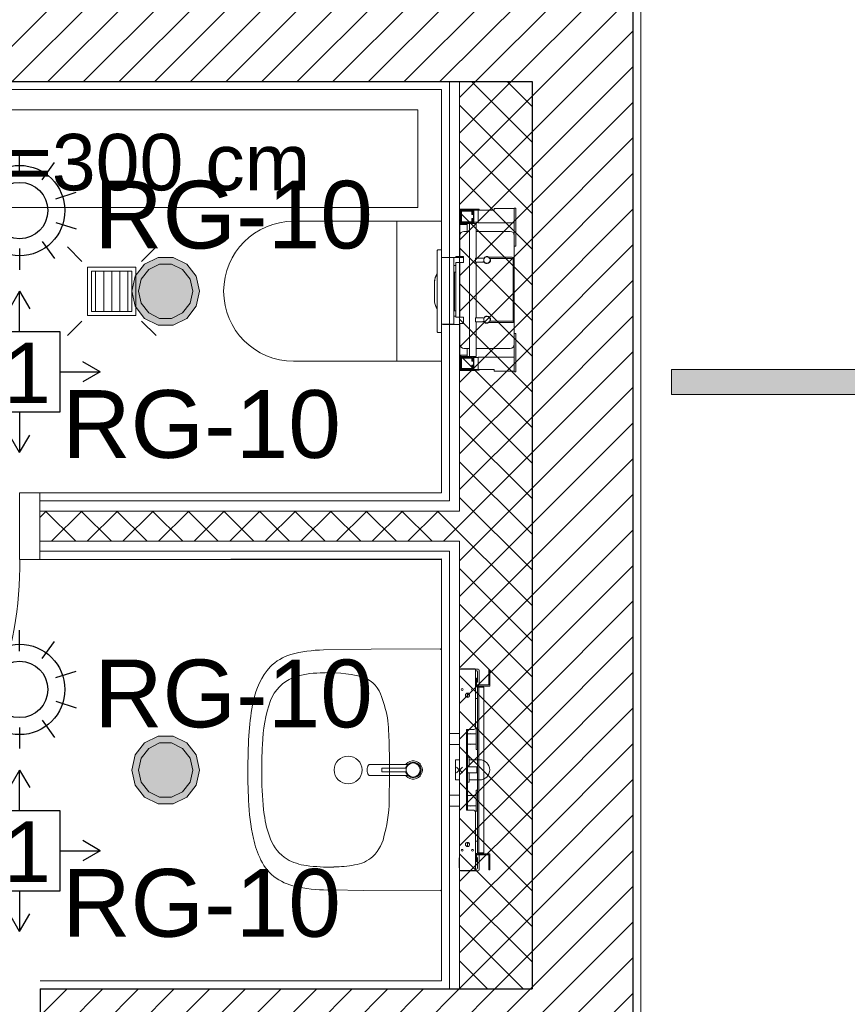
# Model space of a CAD drawing. Header units: metres. Extents: x -29 to 15534, y -4326 to 1447.
# Tile 36 of 48: x 12434 to 12640, y -1369 to -1124. Entities that reach past the tile are written whole.
import ezdxf

# ---------------------------------------------------------------- set-up
doc = ezdxf.new("R2010")
doc.units = ezdxf.units.M
doc.header["$MEASUREMENT"] = 0
doc.layers.get('0').update_dxf_attribs({"color": 8})
for name, color, linetype, lineweight in [('#elektryczne', 7, 'Continuous', 20), ('A_DRZWI', 8, 'Continuous', 5), ('A_HACZE', 8, 'Continuous', 5), ('A_OZNACZENIA OKIEN', 8, 'Continuous', 13), ('A_PROJEKTOWANE ŚCIANY MUROWANE NOŚNE', 8, 'Continuous', 30), ('A_SCIANY DZIALOWE GK', 8, 'Continuous', 5), ('A_TYNK', 8, 'Continuous', 5), ('A_WYMIARY WEWNETRZNE', 8, 'Continuous', 18), ('A_WYPOSAZENIE', 8, 'Continuous', 5), ('A_WYPOSAŻENIE SANITARNE', 8, 'Continuous', 5), ('EB_obwody', 8, 'Continuous', 13), ('EB_oprawy awaryjne', 40, 'Continuous', 30), ('EB_oświetlenie sprzęt', 1, 'Continuous', 30), ('GEB-BEZUG', 8, 'Continuous', 25)]:
    doc.layers.add(name, color=color, linetype=linetype, lineweight=lineweight)
for name, color, linetype in [('rexp_Lum_Custom_Labels', 7, 'Continuous'), ('rexp_Lum_Labels', 7, 'Continuous'), ('rexp_Oprawy', 7, 'Continuous')]:
    doc.layers.add(name, color=color, linetype=linetype)
doc.styles.add('ARIAL', font='arial.ttf')
doc.styles.get("Standard").update_dxf_attribs({"font": 'txt.shx'})

# ---------------------------------------------------------------- blocks, each defined once
blk = doc.blocks.new('kratka ściekowa')
at = {"layer": 'A_WYPOSAŻENIE SANITARNE'}
for p, q in [((-5, 4), (5, 4)), ((-5, 2), (5, 2)), ((-5, 0), (5, 0)), ((-5, -2), (5, -2)), ((-5, -4), (5, -4))]:
    blk.add_line(p, q, dxfattribs=at)
at = {"layer": 'A_WYPOSAŻENIE SANITARNE', "lineweight": 5}
for points in [[(-11, 11), (-7.41, 7.41)], [(11, 11), (7.41, 7.41)], [(-6, 6), (-6, -6), (6, -6), (6, 6), (-6, 6)], [(-11, -11), (-7.41, -7.41)], [(11, -11), (7.41, -7.41)]]:
    blk.add_lwpolyline(points, dxfattribs=at)
blk.add_lwpolyline([(-5, 5), (-5, -5), (5, -5), (5, 5)], close=True, dxfattribs=at)
blk = doc.blocks.new('stelarz pod wc')
at = {"layer": 'A_WYPOSAŻENIE SANITARNE', "lineweight": 9}
for p, q in [((-13.55, 20.02), (-13.55, 10.52)), ((-8.75, 20.02), (-13.55, 20.02)), ((-13.5, 20), (-13.5, 16.5)), ((-10, 20), (-13.5, 20)), ((-13.35, 19.85), (-13.35, 16.65)), ((-10.15, 19.85), (-13.35, 19.85)), ((-13.3, 19.7), (-13.3, 16.7)), ((-10.3, 19.7), (-13.3, 19.7)), ((-10.3, 18.7), (-10.3, 19.7)), ((-10.15, 16.65), (-10.15, 19.85)), ((-10, 16.5), (-10, 20)), ((-9, 19.75), (-10, 19.75)), ((-9, 19.75), (-9, 16.65)), ((-9, 19.75), (-5, 19.75)), ((-8.75, 19.75), (-8.75, 20.02)), ((-5, 20.15), (0, 20.15)), ((-5, 19.75), (-5, 20.15)), ((0.4, 20.3), (0, 20.3)), ((0, 20.3), (0, 10.8)), ((0.4, 20.3), (0.4, 10.8)), ((-13.1, 19.5), (-10.5, 19.5)), ((-13.1, 16.9), (-13.1, 19.5)), ((-10.5, 19.5), (-10.5, 18.7)), ((-10.5, 18.7), (-10.3, 18.7)), ((-10.5, 17.7), (-10.5, 16.9)), ((-10.3, 17.7), (-10.5, 17.7)), ((-10.3, 16.7), (-10.3, 17.7)), ((-13.5, 16.5), (-10, 16.5)), ((-13.5, 16.2), (-13.5, 16.5)), ((-13.5, 13.5), (-13.5, 16.2)), ((-11.7, 16.2), (-13.5, 16.2)), ((-13.35, 16.65), (-10.15, 16.65)), ((-13.3, 16.7), (-10.3, 16.7)), ((-10.5, 16.9), (-13.1, 16.9)), ((-11.7, 14.5), (-11.7, 16.5)), ((-11.1, -16.5), (-11.1, 16.5)), ((-9, 16.75), (-10, 16.75)), ((-9.5, 16.5), (-10, 16.5)), ((-9.5, 7.9), (-9.5, 16.5)), ((-9, 16.65), (0, 16.65)), ((0, 16.65), (0, 15.5)), ((0, 13.5), (0, 15.5)), ((-13.5, 8.3), (-13.5, 13.5)), ((-12.5, 14.5), (-11.1, 14.5)), ((-9.5, 14.5), (-1, 14.5)), ((0, 13.5), (0, 7.6)), ((-18.1, 9.94), (-18.9, 9.94)), ((-18.1, 9.91), (-18.1, 9.94)), ((-18.1, 9.91), (-18.1, 9.11)), ((-13.55, 10.52), (-13.5, 10.52)), ((0.4, 10.8), (0, 10.8)), ((-19.1, 9.71), (-19.1, 9.74)), ((-19.1, 9.11), (-19.1, 9.71)), ((-19.1, -9.79), (-19.1, 9.11)), ((-18.1, -9.79), (-18.1, 9.11)), ((-17.67, 7.99), (-18.1, 7.99)), ((-17.63, 8.02), (-17.68, 7.97)), ((-12.6, 8.02), (-17.63, 8.02)), ((-17.63, 8.02), (-17.63, 7.97)), ((-15, 7.96), (-15, 7.97)), ((-15, 7.96), (-15, 7.66)), ((-15, -8.35), (-15, 7.66)), ((-14.5, 8.3), (-13.5, 8.3)), ((-14.5, 8.02), (-14.5, 8.3)), ((-12.6, 8.3), (-13.5, 8.3)), ((-13.5, 8.3), (-13.5, 8.02)), ((-12.6, 6.8), (-12.6, 8.3)), ((-9.6, 7.9), (-9.6, 6.9)), ((-7.81, 7.9), (-9.6, 7.9)), ((-6.2, 8.1), (-6.2, 8.07)), ((-0.5, 8.1), (-6.2, 8.1)), ((-6.2, 7.93), (-6.2, 7.8)), ((-6.2, 7.8), (-6.11, 7.8)), ((-5.99, 7.8), (-0.3, 7.8)), ((-0.3, 7.8), (-0.3, -7.8)), ((0, -7.6), (0, 7.6)), ((-15, 6.02), (-14.5, 6.02)), ((-14.5, -6.8), (-14.5, 6.8)), ((-14.5, 6.8), (-13.5, 6.8)), ((-13.5, 6.8), (-12.6, 6.8)), ((-13.5, -6.8), (-13.5, 6.8)), ((-9.6, 6.9), (-7.81, 6.9)), ((-9.5, -6.9), (-9.5, 6.9)), ((-14.8, 4.43), (-15, 4.43)), ((-14.5, 4.43), (-14.8, 4.43)), ((-14.8, 4.43), (-14.8, -5.17)), ((-14.8, 4.43), (-14.8, -5.17)), ((-19.8, 1.8), (-19.8, 1.87)), ((-19.8, 1.77), (-19.8, 1.8)), ((-19.8, -2.52), (-19.8, 1.77)), ((-19.8, -2.55), (-19.8, -2.52)), ((-19.8, -2.61), (-19.8, -2.55)), ((-15, -5.17), (-14.8, -5.17)), ((-14.5, -6.55), (-15, -6.55)), ((-14.8, -5.17), (-14.5, -5.17)), ((-14.5, -6.8), (-13.5, -6.8)), ((-13.5, -6.8), (-12.6, -6.8)), ((-12.6, -8.3), (-12.6, -6.8)), ((-9.6, -7.9), (-9.6, -6.9)), ((-9.6, -6.9), (-7.81, -6.9)), ((-15, -8.49), (-18.1, -8.49)), ((-15, -8.53), (-18.1, -8.53)), ((-17.75, -8.53), (-17.73, -8.55)), ((-17.73, -8.53), (-17.73, -8.55)), ((-17.73, -8.55), (-13.5, -8.55)), ((-15, -8.35), (-15, -8.49)), ((-15, -8.49), (-15, -8.53)), ((-13.5, -13.5), (-13.5, -8.3)), ((-12.6, -8.3), (-13.5, -8.3)), ((-7.81, -7.9), (-9.6, -7.9)), ((-9.5, -16.5), (-9.5, -7.9)), ((-6.11, -7.8), (-6.2, -7.8)), ((-6.2, -7.8), (-6.2, -7.93)), ((-6.2, -8.07), (-6.2, -8.1)), ((-6.2, -8.1), (-0.5, -8.1)), ((-0.3, -7.8), (-5.99, -7.8)), ((0, -7.6), (0, -13.5)), ((-19.1, -10.39), (-19.1, -9.79)), ((-18.1, -10.59), (-18.9, -10.59)), ((-18.1, -9.79), (-18.1, -10.59)), ((0.4, -10.8), (0, -10.8)), ((0, -10.8), (0, -20.3)), ((0.4, -10.8), (0.4, -20.3)), ((-13.5, -16.2), (-13.5, -13.5)), ((-11.1, -14.5), (-12.5, -14.5)), ((-11.7, -16.5), (-11.7, -14.5)), ((-1, -14.5), (-9.5, -14.5)), ((0, -15.5), (0, -13.5)), ((-13.5, -16.2), (-11.7, -16.2)), ((-13.5, -16.5), (-13.5, -16.2)), ((-13.5, -16.5), (-13.5, -20)), ((-10, -16.5), (-13.5, -16.5)), ((-13.35, -16.65), (-13.35, -19.85)), ((-10.15, -16.65), (-13.35, -16.65)), ((-13.3, -16.7), (-13.3, -19.7)), ((-10.3, -16.7), (-13.3, -16.7)), ((-13.1, -19.5), (-13.1, -16.9)), ((-13.1, -16.9), (-10.5, -16.9)), ((-10.5, -16.9), (-10.5, -17.7)), ((-10.3, -17.7), (-10.3, -16.7)), ((-10.15, -19.85), (-10.15, -16.65)), ((-9.5, -16.5), (-10, -16.5)), ((-10, -20), (-10, -16.5)), ((-9, -16.75), (-10, -16.75)), ((-9, -16.65), (0, -16.65)), ((-9, -19.75), (-9, -16.65)), ((0, -15.5), (0, -16.65)), ((-10.5, -19.5), (-13.1, -19.5)), ((-10.5, -17.7), (-10.3, -17.7)), ((-10.5, -18.7), (-10.5, -19.5)), ((-10.3, -18.7), (-10.5, -18.7)), ((-10.3, -19.7), (-10.3, -18.7)), ((-13.5, -20), (-10, -20)), ((-13.35, -19.85), (-10.15, -19.85)), ((-13.3, -19.7), (-10.3, -19.7)), ((-9, -19.75), (-10, -19.75)), ((-9.7, -19.75), (-10, -19.75)), ((-10, -20), (-9.95, -20)), ((-9.95, -20), (-9.7, -19.75)), ((-9.85, -19.9), (-8.7, -19.9)), ((-9, -19.75), (-5, -19.75)), ((-8.7, -19.9), (-8.7, -19.75)), ((-5, -19.75), (-5, -20.15)), ((-5, -20.15), (0, -20.15)), ((0.4, -20.3), (0, -20.3))]:
    blk.add_line(p, q, dxfattribs=at)
at = {"layer": 'A_WYPOSAŻENIE SANITARNE', "lineweight": 9, "flags": 128}
blk.add_lwpolyline([(-19.8, -2.55), (-19.8, -2.57), (-19.8, -2.59)], dxfattribs=at)
at = {"layer": 'A_WYPOSAŻENIE SANITARNE', "lineweight": 9}
for centre, radius, start, end in [((-12.5, 13.5), 1, 90, 180), ((-1, 13.5), 1, 0, 90), ((-18.9, 9.74), 0.2, 89.9998, 179.9999), ((-7.81, 7.6), 0.3, 45.0482, 90), ((-6.8, 7.4), 0.9, 48.1897, 152.734), ((-6.8, 7.4), 0.8, 41.4096, 30), ((-6.8, 7.4), 0.9, 207.266, 26.3878), ((-0.5, 7.6), 0.5, 0, 90), ((-7.81, 7.2), 0.3, 270, 314.9518), ((-15.8, 1.87), 4, 145.5885, 180), ((-16.39, 1.83), 3.41, 142.6467, 180.5225), ((-16.41, 1.8), 3.39, 142.5127, 180.557), ((-16.39, -2.55), 3.41, 179.4571, 217.3947), ((-15.8, -2.61), 4, 180, 180.6505), ((-15.8, -2.61), 4, 183.5283, 214.4115), ((-16.76, -2.8), 2.99, 191.7106, 218.4469), ((-7.81, -7.2), 0.3, 45.0482, 90), ((-6.8, -7.4), 0.9, 333.6122, 152.734), ((-6.8, -7.4), 0.8, 330, 318.5904), ((-7.81, -7.6), 0.3, 270, 314.9518), ((-6.8, -7.4), 0.9, 207.266, 311.8103), ((-0.5, -7.6), 0.5, 270, 0), ((-18.9, -10.39), 0.2, 179.9998, 270.0006), ((-12.5, -13.5), 1, 180, 270), ((-1, -13.5), 1, 270, 0)]:
    blk.add_arc(centre, radius, start, end, dxfattribs=at)
blk = doc.blocks.new('Einfügepunkt')
at = {"layer": 'GEB-BEZUG'}
for p, q in [((-7.1, -7.1), (7.1, 7.1)), ((-7.1, 7.1), (7.1, -7.1))]:
    blk.add_line(p, q, dxfattribs=at)
blk = doc.blocks.new('A$C2D8211EF')
at = {"layer": 'A_WYPOSAŻENIE SANITARNE', "ltscale": 25}
for p, q in [((0, 24.95), (3.95, 24.95)), ((0, -24.95), (0, 24.95)), ((0.35, 25.05), (0.82, 25.05)), ((0.82, 25.05), (2.38, 25.05)), ((0.82, 24.95), (0.82, 25.05)), ((2.38, 25.05), (2.38, 24.95)), ((2.38, 25.05), (3.65, 25.05)), ((3.83, 25), (4.6, 25)), ((3.95, 24.95), (3.95, 10.4)), ((4, 24.7), (4, 21.4)), ((4, 24.6), (4.2, 24.6)), ((4.85, 24.75), (4.85, 21.05)), ((7.25, 24.3), (7.25, 24.8)), ((7.25, 24.8), (7.5, 24.8)), ((7.5, 24.8), (7.5, 24.3)), ((-0.1, 21.8), (-0.1, 24.3)), ((-0.1, 24.3), (0, 24.3)), ((4.2, 22.77), (4, 22.77)), ((4.2, 21.17), (4.2, 22.77)), ((4.45, 24.35), (4.45, 21.85)), ((7.5, 24.3), (7.25, 24.3)), ((7.25, 24.3), (7.25, 21.05)), ((7.5, 20.8), (7.5, 24.3)), ((-0.1, 21.8), (0, 21.8)), ((3.96, 21.05), (3.95, 21.05)), ((4.25, 20.75), (3.95, 20.75)), ((4, 21.4), (4, 21.17)), ((4.25, 20.95), (4.13, 20.95)), ((7.25, 21.05), (4.18, 21.05)), ((4.7, 20.95), (4.25, 20.95)), ((4.25, 20.95), (4.25, 20.75)), ((4.25, 20.75), (4.5, 20.75)), ((4.5, 20.75), (4.5, 20.62)), ((4.5, 20.62), (4.5, 8.86)), ((4.8, 20.55), (4.53, 20.55)), ((4.7, 20.75), (4.7, 20.95)), ((4.7, 20.8), (7.5, 20.8)), ((4.7, 20.62), (4.7, 20.75)), ((4.8, 20.55), (4.8, 20.55)), ((4.8, 20.55), (6, 20.55)), ((4.8, -20.55), (4.8, 20.55)), ((4.85, 20.8), (4.85, 20.55)), ((6, -20.55), (6, 20.55)), ((2, 17.97), (2, 19.02)), ((2.39, 18.15), (2, 18.15)), ((4.5, 17.7), (3.95, 17.7)), ((3.55, 10), (1.75, 10)), ((1.75, 10), (1.75, -10)), ((2, -10), (2, 10)), ((4.15, 10.25), (4.15, 5.05)), ((4.5, 10.25), (4.15, 10.25)), ((-2.5, 9), (-2.5, 6.3)), ((-2.5, 9), (0, 9)), ((4.15, 8.95), (2, 8.95)), ((4.5, 6.44), (4.5, 8.86)), ((-2.5, 6.3), (0, 6.3)), ((4.15, 6.35), (2, 6.35)), ((4.5, 5.05), (4.15, 5.05)), ((4.5, 6.44), (4.5, -6.44)), ((-1, -2.51), (-1, 2.51)), ((-1, 2.51), (0, 2.51)), ((2.4, 3.04), (2, 3.04)), ((2.4, 0.75), (2.4, 3.04)), ((2.4, 2.51), (3.98, 2.51)), ((3.98, 2.51), (4.5, 2.51)), ((4.49, 2.51), (4.99, 2.51)), ((2, 0.75), (4.1, 0.75)), ((4.1, 0.75), (4.3, 0.75)), ((4.3, 0.75), (4.3, 0.2)), ((4.5, 0.75), (4.3, 0.75)), ((4.5, 0.2), (4.3, 0.2)), ((4.3, 0.2), (4.3, -0.2)), ((4.1, -0.75), (2, -0.75)), ((2.4, -3.15), (2.4, -0.75)), ((4.3, -0.75), (4.1, -0.75)), ((4.3, -0.2), (4.5, -0.2)), ((4.3, -0.2), (4.3, -0.75)), ((4.3, -0.75), (4.5, -0.75)), ((-1, -2.51), (0, -2.51)), ((2.4, -3.15), (2, -3.15)), ((2.4, -2.51), (3.98, -2.51)), ((4.5, -2.51), (3.98, -2.51)), ((4.99, -2.51), (4.49, -2.51)), ((-2.5, -6.3), (-2.5, -9)), ((-2.5, -6.3), (0, -6.3)), ((4.15, -6.35), (2, -6.35)), ((4.15, -5.05), (4.15, -10.25)), ((4.5, -5.05), (4.15, -5.05)), ((4.5, -8.86), (4.5, -6.44)), ((-2.5, -9), (0, -9)), ((4.15, -8.95), (2, -8.95)), ((4.5, -8.86), (4.5, -20.62)), ((1.75, -10), (3.55, -10)), ((3.95, -10.4), (3.95, -24.95)), ((4.5, -10.25), (4.15, -10.25)), ((2, -19.03), (2, -17.98)), ((2.39, -18.15), (2, -18.15)), ((4.5, -17.7), (3.95, -17.7)), ((4.25, -20.75), (3.95, -20.75)), ((3.95, -21.05), (3.96, -21.05)), ((4, -21.17), (4, -21.4)), ((4, -24.7), (4, -21.4)), ((4.25, -20.95), (4.13, -20.95)), ((4.18, -21.05), (7.25, -21.05)), ((4.2, -22.78), (4.2, -21.17)), ((4.25, -20.75), (4.5, -20.75)), ((4.25, -20.95), (4.25, -20.75)), ((4.25, -20.95), (4.7, -20.95)), ((4.45, -24.35), (4.45, -21.85)), ((4.5, -20.62), (4.5, -20.75)), ((4.53, -20.55), (4.8, -20.55)), ((4.7, -20.75), (4.7, -20.62)), ((4.7, -20.95), (4.7, -20.75)), ((7.5, -20.8), (4.7, -20.8)), ((4.8, -20.55), (4.8, -20.55)), ((6, -20.55), (4.8, -20.55)), ((4.85, -20.8), (4.85, -20.55)), ((4.85, -24.75), (4.85, -21.05)), ((7.25, -21.05), (7.25, -24.3)), ((7.5, -24.3), (7.5, -20.8)), ((4, -22.78), (4.2, -22.78)), ((7.25, -24.8), (7.25, -24.3)), ((7.25, -24.3), (7.5, -24.3)), ((7.5, -24.3), (7.5, -24.8)), ((3.95, -24.95), (0, -24.95)), ((0.35, -25.05), (0.82, -25.05)), ((0.82, -24.95), (0.82, -25.05)), ((0.82, -25.05), (2.38, -25.05)), ((2.38, -25.05), (2.38, -24.95)), ((2.38, -25.05), (3.65, -25.05)), ((3.83, -25), (4.6, -25)), ((4, -24.6), (4.2, -24.6)), ((7.5, -24.8), (7.25, -24.8))]:
    blk.add_line(p, q, dxfattribs=at)
for centre, radius in [((0.65, 19.95), 0.235), ((3.25, 19.95), 0.235), ((2, 18.5), 0.525), ((2, -18.5), 0.525), ((0.65, -19.95), 0.235), ((3.25, -19.95), 0.235)]:
    blk.add_circle(centre, radius, dxfattribs=at)
for centre, radius, start, end in [((0.35, 24.7), 0.35, 90, 134.4153), ((3.65, 24.7), 0.35, 45.5847, 90), ((3.65, 24.7), 0.35, 0, 31.0027), ((4.2, 24.35), 0.25, 0, 90), ((4.6, 24.75), 0.25, 0, 90), ((3.65, 21.4), 0.35, 328.9973, 0), ((3.8, 21.17), 0.2, 318.5904, 0), ((3.8, 21.17), 0.4, 292.0243, 0), ((4.2, 21.85), 0.25, 270, 0), ((3.55, 10.4), 0.4, 270, 0), ((2.7, 7.65), 1.35, 74.3575, 105.6425), ((2.7, 7.65), 1.35, 254.3575, 285.6425), ((4.99, 0), 2.51, 270, 90), ((2.7, -7.65), 1.35, 74.3575, 105.6425), ((2.7, -7.65), 1.35, 254.3575, 285.6425), ((3.55, -10.4), 0.4, 0, 90), ((3.8, -21.17), 0.4, 0, 67.9757), ((3.8, -21.17), 0.2, 0, 41.4096), ((3.65, -21.4), 0.35, 0, 31.0027), ((4.2, -21.85), 0.25, 0, 90), ((4.2, -24.35), 0.25, 270, 0), ((0.35, -24.7), 0.35, 225.5847, 270), ((3.65, -24.7), 0.35, 270, 314.4153), ((3.65, -24.7), 0.35, 328.9973, 0), ((4.6, -24.75), 0.25, 270, 0)]:
    blk.add_arc(centre, radius, start, end, dxfattribs=at)
for points, knots in [([(4.5, 20.62), (4.5, 20.61), (4.5, 20.61), (4.5, 20.59), (4.5, 20.57), (4.51, 20.55), (4.52, 20.55), (4.53, 20.55)], [0.8733726, 0.8733726, 0.8733726, 0.8733726, 0.8857825, 0.8857825, 0.9638557, 0.9638557, 1.041929, 1.041929, 1.041929, 1.041929]), ([(4.8, 20.55), (4.8, 20.55), (4.8, 20.55), (4.78, 20.55), (4.76, 20.55), (4.74, 20.56), (4.73, 20.56), (4.72, 20.57), (4.71, 20.57), (4.7, 20.59), (4.7, 20.59), (4.7, 20.61), (4.7, 20.61), (4.7, 20.62)], [0.0488109, 0.0488109, 0.0488109, 0.0488109, 0.0517843, 0.0517843, 0.1035686, 0.1035686, 0.1479401, 0.1479401, 0.1842386, 0.1842386, 0.2205371, 0.2205371, 0.2428288, 0.2428288, 0.2428288, 0.2428288]), ([(4.53, -20.55), (4.52, -20.55), (4.51, -20.55), (4.5, -20.57), (4.5, -20.59), (4.5, -20.61), (4.5, -20.61), (4.5, -20.62)], [0.4279712, 0.4279712, 0.4279712, 0.4279712, 0.5060445, 0.5060445, 0.5841177, 0.5841177, 0.5965276, 0.5965276, 0.5965276, 0.5965276]), ([(4.7, -20.62), (4.7, -20.61), (4.7, -20.61), (4.7, -20.59), (4.7, -20.59), (4.71, -20.57), (4.72, -20.57), (4.73, -20.56), (4.74, -20.56), (4.76, -20.55), (4.78, -20.55), (4.8, -20.55), (4.8, -20.55), (4.8, -20.55)], [1.2872856, 1.2872856, 1.2872856, 1.2872856, 1.3095774, 1.3095774, 1.3458759, 1.3458759, 1.3821744, 1.3821744, 1.4265459, 1.4265459, 1.4783302, 1.4783302, 1.4813035, 1.4813035, 1.4813035, 1.4813035])]:
    blk.add_open_spline(points, degree=3, knots=knots, dxfattribs=at)
at = {"layer": 'A_WYPOSAŻENIE SANITARNE', "ltscale": 25, "extrusion": (0, 0, -1), "xscale": 0.1, "yscale": 0.1, "zscale": -0.1, "rotation": 90}
blk.add_blockref('Einfügepunkt', (0, 0), dxfattribs=at)
blk = doc.blocks.new('A$C7435010B')
at = {"layer": 'A_WYPOSAZENIE'}
blk.add_line((11, -17.35), (11, 17.35), dxfattribs=at)
blk.add_lwpolyline([(36.65, -17.35), (0, -17.35), (0, 17.35), (36.65, 17.35)], dxfattribs=at)
blk.add_arc((36.65, 0), 17.35, 270, 90, dxfattribs=at)
blk = doc.blocks.new('A$C43952B58')
at = {"layer": 'A_WYPOSAŻENIE SANITARNE'}
blk.add_lwpolyline([(-0.2999, -0.003), (-0.2992, -0.1738), (-0.2975, -0.2924, 0.063572), (-0.286, -0.3734, 0.125895), (-0.2557, -0.4248, 0.132807), (-0.17, -0.4662, 0.036112), (-0.0948, -0.4768, 0.02908), (0.0759, -0.4781, 0.042415), (0.17, -0.4662, 0.0602), (0.2241, -0.4474, 0.124625), (0.2685, -0.4096, 0.106366), (0.2912, -0.3536, 0.048009), (0.2979, -0.2718), (0.299, -0.1928), (0.2999, -0.003, 0.393668), (0.2971, 0), (-0.2971, 0, 0.4379)], format="xyb", close=True, dxfattribs=at)
for centre, radius in [((0.0003, -0.07), 0.0175), ((0.0003, -0.2312), 0.0345)]:
    blk.add_circle(centre, radius, dxfattribs=at)
for centre, radius, start, end in [((-0.0328, -0.5787), 0.4556, 102.2469, 110.0303), ((-0.0515, -0.8609), 0.7316, 91.0213, 96.1094), ((0.0086, -3.4074), 3.2788, 90.1502, 91.2787), ((-0.0086, -3.4074), 3.2788, 88.7213, 89.8498), ((0.0722, -0.4604), 0.3311, 74.902, 91.3153), ((0.1418, -0.2436), 0.1042, 45.2557, 80.8052), ((-0.1583, -0.2206), 0.0764, 113.5436, 163.3802), ((0.147, -0.2278), 0.0896, 7.9719, 40.5353), ((0.0908, -0.2787), 0.332, 166.0688, 183.8025), ((-0.119, -0.2767), 0.36, 1.6171, 9.8018), ((-0.1647, -0.2798), 0.4058, 352.2085, 1.8797), ((-0.0299, -0.2981), 0.2106, 180.7157, 199.2933), ((0.1102, -0.3191), 0.1281, 330.1735, 352.9635), ((-0.1369, -0.3315), 0.0987, 201.5082, 249.1819), ((0.1364, -0.3307), 0.0996, 290.9049, 328.4615), ((-0.0526, -0.0822), 0.3618, 250.7441, 268.3174), ((0.0182, 0.2791), 0.7244, 269.8124, 277.3209), ((0.0799, -0.1896), 0.2516, 276.9938, 291.4663), ((-0.0026, 0.7483), 1.1937, 267.0886, 270.8844)]:
    blk.add_arc(centre, radius, start, end, dxfattribs=at)
blk = doc.blocks.new('A$C039B3B08')
at = {"linetype": 'Continuous'}
for p, q in [((-0.021435, 0.008129), (-0.022757, 0.002763)), ((-0.022757, 0.002763), (-0.022757, -0.002763)), ((-0.018866, 0.013023), (-0.021435, 0.008129)), ((-0.015202, 0.017159), (-0.018866, 0.013023)), ((-0.018861, 0.00229), (-0.018861, -0.00229)), ((-0.018281, 0.005275), (-0.018771, 0.001096)), ((-0.018771, 0.001096), (-0.018324, -0.002832)), ((-0.018067, 0.005226), (-0.018552, 0.001095)), ((-0.018552, 0.001095), (-0.01811, -0.002783)), ((-0.016903, 0.009248), (-0.018281, 0.005275)), ((-0.016704, 0.009153), (-0.018067, 0.005226)), ((-0.014688, 0.012808), (-0.016903, 0.009248)), ((-0.014516, 0.012672), (-0.016704, 0.009153)), ((-0.010653, 0.020299), (-0.015202, 0.017159)), ((-0.011738, 0.015805), (-0.014688, 0.012808)), ((-0.0116, 0.015634), (-0.014516, 0.012672)), ((-0.00819, 0.018061), (-0.011738, 0.015805)), ((-0.008094, 0.017863), (-0.0116, 0.015634)), ((-0.005486, 0.022258), (-0.010653, 0.020299)), ((-0.004229, 0.019457), (-0.00819, 0.018061)), ((-0.004179, 0.019243), (-0.008094, 0.017863)), ((0, 0.022926), (-0.005486, 0.022258)), ((-0.00006, 0.019934), (-0.004229, 0.019457)), ((-0.00006, 0.019714), (-0.004179, 0.019243)), ((0.004109, 0.019457), (-0.00006, 0.019934)), ((0.00406, 0.019243), (-0.00006, 0.019714)), ((0.005486, 0.022258), (0, 0.022926)), ((0.007975, 0.017863), (0.00406, 0.019243)), ((0.008071, 0.018061), (0.004109, 0.019457)), ((0.010653, 0.020298), (0.005486, 0.022258)), ((0.011481, 0.015634), (0.007975, 0.017863)), ((0.011619, 0.015805), (0.008071, 0.018061)), ((0.015202, 0.017159), (0.010653, 0.020298)), ((0.014396, 0.012672), (0.011481, 0.015634)), ((0.014569, 0.012808), (0.011619, 0.015805)), ((0.016585, 0.009153), (0.014396, 0.012672)), ((0.016783, 0.009248), (0.014569, 0.012808)), ((0.018866, 0.013023), (0.015202, 0.017159)), ((0.017948, 0.005226), (0.016585, 0.009153)), ((0.018162, 0.005275), (0.016783, 0.009248)), ((0.018861, 0.00229), (0.017765, 0.006737)), ((0.018432, 0.001095), (0.017948, 0.005226)), ((0.017991, -0.002783), (0.018432, 0.001095)), ((0.018652, 0.001096), (0.018162, 0.005275)), ((0.018205, -0.002832), (0.018652, 0.001096)), ((0.018861, -0.00229), (0.018861, 0.00229)), ((0.021435, 0.008129), (0.018866, 0.013023)), ((0.022757, 0.002763), (0.021435, 0.008129)), ((0.022757, -0.002764), (0.022757, 0.002763)), ((-0.022757, -0.002763), (-0.021435, -0.008129)), ((-0.021435, -0.008129), (-0.018866, -0.013023)), ((-0.018866, -0.013023), (-0.015202, -0.017159)), ((-0.018861, -0.00229), (-0.017765, -0.006738)), ((-0.018324, -0.002832), (-0.016899, -0.006973)), ((-0.01811, -0.002783), (-0.016703, -0.006871)), ((-0.017765, -0.006738), (-0.015637, -0.010794)), ((-0.016899, -0.006973), (-0.014377, -0.010681)), ((-0.016899, -0.006973), (-0.014549, -0.010681)), ((-0.016899, -0.006973), (-0.014454, -0.010681)), ((-0.016899, -0.006973), (-0.014296, -0.010681)), ((-0.016899, -0.006973), (-0.014238, -0.010681)), ((-0.016899, -0.006973), (-0.014554, -0.010681)), ((-0.016703, -0.006871), (-0.01407, -0.010541)), ((-0.015637, -0.010794), (-0.012599, -0.014222)), ((-0.015637, -0.010794), (-0.014826, -0.011883)), ((-0.015637, -0.010794), (-0.01427, -0.012541)), ((-0.015202, -0.017159), (-0.013997, -0.017991)), ((-0.014826, -0.011883), (-0.01441, -0.012607)), ((-0.014454, -0.010681), (-0.011546, -0.013687)), ((-0.01441, -0.012607), (-0.014113, -0.013377)), ((-0.014238, -0.010681), (-0.011372, -0.013687)), ((-0.014113, -0.013377), (-0.013997, -0.014204)), ((-0.01407, -0.010541), (-0.011235, -0.013515)), ((-0.013997, -0.015443), (-0.014, -0.10606)), ((-0.013997, -0.014204), (-0.013997, -0.015443)), ((-0.00883, -0.016824), (-0.012599, -0.014222)), ((-0.011546, -0.013687), (-0.007532, -0.015978)), ((-0.011397, -0.013687), (-0.007532, -0.015978)), ((-0.011372, -0.013687), (-0.007532, -0.015978)), ((-0.011235, -0.013515), (-0.007434, -0.015782)), ((-0.009314, -0.01656), (-0.009267, -0.016586)), ((-0.009267, -0.016586), (-0.008861, -0.016807)), ((-0.008861, -0.016807), (-0.006035, -0.017986)), ((-0.00883, -0.016824), (-0.005639, -0.018107)), ((-0.006416, -0.016462), (-0.007532, -0.015978)), ((-0.007532, -0.015978), (-0.006493, -0.016524)), ((-0.007532, -0.015978), (-0.006416, -0.016462)), ((-0.007532, -0.015978), (-0.006405, -0.016458)), ((-0.007434, -0.015782), (-0.00626, -0.016284)), ((-0.006493, -0.016524), (-0.005457, -0.017084)), ((-0.006405, -0.016458), (-0.005356, -0.017046)), ((-0.00626, -0.016284), (-0.00517, -0.016905)), ((-0.006035, -0.017986), (-0.00567, -0.018098)), ((-0.005457, -0.017084), (-0.004685, -0.017966)), ((-0.005356, -0.017046), (-0.004672, -0.01791)), ((-0.00517, -0.016905), (-0.00446, -0.01781)), ((-0.004713, -0.017923), (-0.004537, -0.019059)), ((-0.004672, -0.01791), (-0.004489, -0.01905)), ((-0.004537, -0.019059), (-0.004553, -0.020281)), ((-0.004553, -0.020281), (-0.004549, -0.02562)), ((-0.004489, -0.01905), (-0.004504, -0.020281)), ((-0.004504, -0.020281), (-0.0045, -0.025625)), ((-0.00446, -0.01781), (-0.00427, -0.018999)), ((-0.004286, -0.020281), (-0.00427, -0.018999)), ((-0.004286, -0.020281), (-0.004282, -0.025625)), ((0.00415, -0.018999), (0.00434, -0.01781)), ((0.00415, -0.018999), (0.004166, -0.020281)), ((0.004162, -0.025625), (0.004166, -0.020281)), ((0.00434, -0.01781), (0.00505, -0.016905)), ((0.004552, -0.01791), (0.004369, -0.01905)), ((0.004384, -0.020281), (0.004369, -0.01905)), ((0.00438, -0.025625), (0.004384, -0.020281)), ((0.004418, -0.019059), (0.004593, -0.017923)), ((0.004433, -0.020281), (0.004418, -0.019059)), ((0.004429, -0.02562), (0.004433, -0.020281)), ((0.004552, -0.01791), (0.005236, -0.017046)), ((0.004565, -0.017966), (0.005337, -0.017084)), ((0.00505, -0.016905), (0.00614, -0.016284)), ((0.005236, -0.017046), (0.006285, -0.016458)), ((0.005337, -0.017084), (0.006373, -0.016524)), ((0.005639, -0.018108), (0.00883, -0.016824)), ((0.00567, -0.018098), (0.006035, -0.017986)), ((0.006035, -0.017986), (0.008861, -0.016807)), ((0.00614, -0.016284), (0.007314, -0.015782)), ((0.006285, -0.016458), (0.007412, -0.015978)), ((0.007412, -0.015978), (0.006296, -0.016462)), ((0.006296, -0.016462), (0.007412, -0.015978)), ((0.006373, -0.016524), (0.007412, -0.015978)), ((0.007314, -0.015782), (0.011116, -0.013515)), ((0.007412, -0.015978), (0.011277, -0.013687)), ((0.007412, -0.015978), (0.011427, -0.013687)), ((0.007412, -0.015978), (0.011253, -0.013687)), ((0.012599, -0.014222), (0.00883, -0.016824)), ((0.008861, -0.016807), (0.009267, -0.016586)), ((0.009267, -0.016586), (0.009314, -0.01656)), ((0.011116, -0.013515), (0.01395, -0.010541)), ((0.011253, -0.013687), (0.014118, -0.010681)), ((0.011427, -0.013687), (0.014334, -0.010681)), ((0.012599, -0.014222), (0.015637, -0.010794)), ((0.01395, -0.010541), (0.016583, -0.006871)), ((0.013996, -0.014204), (0.014113, -0.013377)), ((0.013997, -0.015443), (0.013996, -0.014204)), ((0.013999, -0.10606), (0.013997, -0.015443)), ((0.013997, -0.017991), (0.015202, -0.017159)), ((0.014113, -0.013377), (0.01441, -0.012607)), ((0.014118, -0.010681), (0.016779, -0.006973)), ((0.014176, -0.010681), (0.016779, -0.006973)), ((0.014257, -0.010681), (0.016779, -0.006973)), ((0.01427, -0.012541), (0.015637, -0.010794)), ((0.01441, -0.012607), (0.014826, -0.011883)), ((0.014429, -0.010681), (0.016779, -0.006973)), ((0.014434, -0.010681), (0.016779, -0.006973)), ((0.014826, -0.011883), (0.015637, -0.010794)), ((0.015202, -0.017159), (0.018866, -0.013023)), ((0.015637, -0.010794), (0.017765, -0.006738)), ((0.016583, -0.006871), (0.017991, -0.002783)), ((0.016779, -0.006973), (0.018205, -0.002832)), ((0.017765, -0.006738), (0.018861, -0.00229)), ((0.018866, -0.013023), (0.021435, -0.00813)), ((0.021435, -0.00813), (0.022757, -0.002764)), ((-0.004549, -0.02562), (-0.004504, -0.077128)), ((-0.0045, -0.025625), (-0.004492, -0.077128)), ((-0.004274, -0.077128), (-0.004282, -0.025625)), ((0.004162, -0.025625), (0.004154, -0.077128)), ((0.004373, -0.077128), (0.00438, -0.025625)), ((0.004384, -0.077128), (0.004429, -0.02562)), ((-0.004492, -0.077128), (-0.004492, -0.077423)), ((-0.004492, -0.077423), (-0.004371, -0.0776)), ((-0.004371, -0.0776), (-0.004167, -0.077825)), ((-0.004274, -0.077128), (-0.004274, -0.077355)), ((-0.004274, -0.077355), (-0.004199, -0.077465)), ((-0.004199, -0.077465), (-0.00407, -0.077612)), ((-0.004167, -0.077825), (-0.004071, -0.077825)), ((-0.004071, -0.077825), (-0.00278, -0.077825)), ((-0.00398, -0.077614), (-0.00407, -0.077612)), ((-0.00398, -0.077614), (-0.002779, -0.077615)), ((-0.00278, -0.077825), (-0.00139, -0.077825)), ((-0.002779, -0.077615), (-0.001389, -0.077618)), ((-0.00139, -0.077825), (-0.00006, -0.077825)), ((-0.001389, -0.077618), (-0.00006, -0.07762)), ((-0.00006, -0.07762), (0.001269, -0.077618)), ((-0.00006, -0.077825), (0.00127, -0.077825)), ((0.001269, -0.077618), (0.002659, -0.077615)), ((0.00127, -0.077825), (0.00266, -0.077825)), ((0.002659, -0.077615), (0.00386, -0.077614)), ((0.00266, -0.077825), (0.003951, -0.077825)), ((0.003951, -0.077612), (0.00386, -0.077614)), ((0.003951, -0.077612), (0.004079, -0.077465)), ((0.003951, -0.077825), (0.004047, -0.077825)), ((0.004047, -0.077825), (0.004251, -0.0776)), ((0.004079, -0.077465), (0.004154, -0.077355)), ((0.004154, -0.077355), (0.004154, -0.077128)), ((0.004251, -0.0776), (0.004372, -0.077423)), ((0.004372, -0.077423), (0.004373, -0.077128)), ((-0.014, -0.10606), (-0.014, -0.107064)), ((-0.014, -0.107064), (-0.013523, -0.108876)), ((-0.013523, -0.108876), (-0.012124, -0.110564)), ((-0.012124, -0.110564), (-0.009899, -0.112015)), ((-0.009899, -0.112015), (-0.007, -0.113126)), ((-0.007, -0.113126), (-0.003623, -0.113826)), ((-0.003623, -0.113826), (0, -0.114064)), ((0, -0.114064), (0.003623, -0.113826)), ((0.003623, -0.113826), (0.007, -0.113126)), ((0.007, -0.113126), (0.009899, -0.112015)), ((0.009899, -0.112015), (0.012124, -0.110565)), ((0.012124, -0.110565), (0.013523, -0.108876)), ((0.013523, -0.108876), (0.013999, -0.107064)), ((0.013999, -0.107064), (0.013999, -0.10606))]:
    blk.add_line(p, q, dxfattribs=at)
blk = doc.blocks.new('A$Cc1116ad4')
at = {"layer": 'A_DRZWI', "color": 8, "ltscale": 2}
for points in [[(-9, 95), (-9, 90), (-25.5, 90), (-25.5, 95)], [(-113.5, 0), (-113.5, 3), (-25.5, 3), (-25.5, 0)], [(-9, 0), (-9, -5), (-25.5, -5), (-25.5, 0)]]:
    blk.add_lwpolyline(points, close=True, dxfattribs=at)
blk.add_arc((-27.16, 3.7), 86.32, 88.9011, 180.4638, dxfattribs=at)
blk = doc.blocks.new('podkład')
at = {"layer": 'A_HACZE'}
h = blk.add_hatch(dxfattribs=at)
h.set_pattern_fill('ANSI31', color=8, scale=50, angle=180, style=0)
h.set_pattern_definition([(225, (14464.78, -9e-13), (4.419417, -4.419417), [])])
h.paths.add_polyline_path([(12190.31, -866.21), (12186.65, -841.47), (11094.83, -1003.08), (11098.49, -1027.81), (11363.8, -989.28), (11363.8, -1402.2), (11388.8, -1402.2), (11388.8, -1389.7), (11515.29, -1389.7), (11515.29, -1364.7), (11388.8, -1364.7), (11388.8, -985.58), (12048.79, -887.15), (12048.79, -986.06), (12048.79, -1364.66), (11922.29, -1364.61), (11922.29, -1389.79), (12180.03, -1389.7), (12180.03, -1364.7), (12073.79, -1364.66), (12073.79, -1139.7), (12311.54, -1139.7), (12311.54, -1364.7), (12280.03, -1364.7), (12280.03, -1389.7), (12339.3, -1389.7), (12339.3, -1364.7), (12323.54, -1364.7), (12323.54, -1139.7), (12561.3, -1139.7), (12561.3, -1364.7), (12439.3, -1364.7), (12439.3, -1389.7), (12586.3, -1389.7), (12586.3, -1144.53), (12586.3, -1062.7), (12561.3, -1062.7), (12561.3, -1114.7), (12073.79, -1114.7), (12073.79, -983.83), (12073.79, -883.45)])
h = blk.add_hatch(dxfattribs=at)
h.set_pattern_fill('ANSI37', color=8, scale=50, angle=90)
h.set_pattern_definition([(135, (14464.78, -9e-13), (-4.419417, -4.419417), []), (225, (14464.78, -9e-13), (4.419417, -4.419417), [])])
h.paths.add_polyline_path([(12561.3, -1139.7), (12543.3, -1139.7), (12543.3, -1246.2), (12439.19, -1246.2), (12439.19, -1253.7), (12543.3, -1253.7), (12543.3, -1364.7), (12561.3, -1364.7)])
at = {"layer": 'A_PROJEKTOWANE ŚCIANY MUROWANE NOŚNE', "color": 8}
for p, q in [((12586.3, -1064.07), (12586.3, -1152.04)), ((12323.54, -1139.7), (12561.3, -1139.7)), ((12561.3, -1139.7), (12561.3, -1364.7)), ((12586.3, -1144.53), (12586.3, -1389.7)), ((12439.3, -1364.7), (12561.3, -1364.7)), ((12439.3, -1364.7), (12439.3, -1389.71))]:
    blk.add_line(p, q, dxfattribs=at)
at = {"layer": 'A_SCIANY DZIALOWE GK', "color": 8}
for p, q in [((12540.8, -1243.7), (12540.8, -1139.7)), ((12543.3, -1139.7), (12543.3, -1246.2)), ((12540.8, -1243.7), (12439.19, -1243.7)), ((12543.3, -1246.2), (12439.19, -1246.2)), ((12543.3, -1253.7), (12439.19, -1253.7)), ((12543.3, -1253.7), (12543.3, -1364.7)), ((12540.8, -1256.2), (12439.19, -1256.2)), ((12540.8, -1256.2), (12540.8, -1364.7))]:
    blk.add_line(p, q, dxfattribs=at)
at = {"layer": 'A_TYNK', "color": 8}
blk.add_line((12588.3, -1062.7), (12588.3, -1391.7), dxfattribs=at)
for points in [[(12588.3, -1062.7), (12588.3, -1391.7)], [(12439.19, -1241.7), (12538.8, -1241.7), (12538.8, -1141.7), (12325.54, -1141.7), (12325.54, -1241.7), (12339.19, -1241.7)], [(12439.3, -1362.7), (12538.8, -1362.7), (12538.8, -1258.1), (12434.21, -1258.22)]]:
    blk.add_lwpolyline(points, dxfattribs=at)
at = {"layer": 'A_TYNK', "color": 8, "linetype": 'Continuous'}
for points in [[(12439.19, -1241.7), (12538.8, -1241.7), (12538.8, -1141.7), (12325.54, -1141.7), (12325.54, -1241.7), (12339.19, -1241.7)], [(12439.19, -1258.2), (12538.8, -1258.2), (12538.8, -1362.7), (12439.3, -1362.7)]]:
    blk.add_lwpolyline(points, dxfattribs=at)
at = {"layer": 'A_WYMIARY WEWNETRZNE', "color": 8, "linetype": 'Continuous'}
blk.add_lwpolyline([(12336, -1170.91), (12336, -1146.68), (12532.98, -1146.68), (12532.98, -1170.91)], close=True, dxfattribs=at)
at = {"layer": 'A_DRZWI', "color": 8, "xscale": -1, "rotation": 270}
blk.add_blockref('A$Cc1116ad4', (12344.19, -1232.7), dxfattribs=at)
at = {"layer": 'A_WYPOSAZENIE', "color": 8, "xscale": -1}
blk.add_blockref('A$C7435010B', (12538.8, -1191.7), dxfattribs=at)
at = {"layer": 'A_WYPOSAZENIE', "color": 8, "xscale": 99.99999999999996, "yscale": 99.99999999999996, "zscale": 99.99999999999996, "rotation": 270.0003584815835}
blk.add_blockref('A$C43952B58', (12538.8, -1310.4), dxfattribs=at)
at = {"layer": 'A_WYPOSAŻENIE SANITARNE', "color": 8}
blk.add_blockref('stelarz pod wc', (12556.9, -1191.36), dxfattribs=at)
at = {"layer": 'A_WYPOSAŻENIE SANITARNE', "color": 8, "rotation": 90}
blk.add_blockref('kratka ściekowa', (12457.04, -1191.7), dxfattribs=at)
at = {"layer": 'A_WYPOSAŻENIE SANITARNE', "color": 8, "ltscale": 25, "extrusion": (0, 0, -1), "zscale": -1, "rotation": 180.000000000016}
blk.add_blockref('A$C2D8211EF', (-12543.3, -1310.4), dxfattribs=at)
at = {"layer": 'A_WYPOSAŻENIE SANITARNE', "color": 8, "xscale": 99.99999999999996, "yscale": 99.99999999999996, "zscale": 99.99999999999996, "rotation": 270.0003584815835}
blk.add_blockref('A$C039B3B08', (12531.8, -1310.43), dxfattribs=at)
at = {"layer": 'A_OZNACZENIA OKIEN', "color": 8, "lineweight": 13, "insert": (12439.73, -1170.91), "char_height": 14, "attachment_point": 8, "style": 'ARIAL'}
blk.add_mtext('{\\fArial|b0|i0|c238|p34;Hpom.=300 cm}', dxfattribs=at)
blk = doc.blocks.new('rexp_lib_l_53')
at = {"layer": 'rexp_Oprawy', "linetype": 'Continuous', "lineweight": 18, "true_color": 0xff0000}
blk.add_hatch(color=1, dxfattribs=at).paths.add_polyline_path([(8.4, 0), (7.57, 3.74), (5.24, 6.74), (1.87, 8.4), (-1.87, 8.4), (-5.24, 6.74), (-7.57, 3.74), (-8.4, 0), (-7.57, -3.74), (-5.24, -6.74), (-1.87, -8.4), (1.87, -8.4), (5.24, -6.74), (7.57, -3.74)])
at = {"layer": 'rexp_Oprawy', "color": 1, "linetype": 'Continuous', "lineweight": 18, "true_color": 0xff0000}
blk.add_lwpolyline([(8.4, 0), (7.57, 3.74), (5.24, 6.74), (1.87, 8.4), (-1.87, 8.4), (-5.24, 6.74), (-7.57, 3.74), (-8.4, 0), (-7.57, -3.74), (-5.24, -6.74), (-1.87, -8.4), (1.87, -8.4), (5.24, -6.74), (7.57, -3.74)], close=True, dxfattribs=at)
at = {"layer": 'rexp_Oprawy', "color": 7, "linetype": 'Continuous', "lineweight": 18}
blk.add_lwpolyline([(6.72, 0), (6.05, 2.99), (4.19, 5.39), (1.5, 6.72), (-1.5, 6.72), (-4.19, 5.39), (-6.05, 2.99), (-6.72, 0), (-6.05, -2.99), (-4.19, -5.39), (-1.5, -6.72), (1.5, -6.72), (4.19, -5.39), (6.05, -2.99)], close=True, dxfattribs=at)
at = {"layer": 'rexp_Lum_Custom_Labels', "color": 8, "linetype": 'Continuous', "lineweight": 18, "flags": 8}
blk.add_attdef('CustomLabel', (-8.4, -23.4), '', height=10, dxfattribs=at)
at = {"layer": 'rexp_Lum_Labels', "color": 8, "linetype": 'Continuous', "lineweight": 18, "flags": 8}
blk.add_attdef('Label', (10, 10), '', height=20, dxfattribs=at)
blk = doc.blocks.new('rexp_lib_l_57')
at = {"layer": 'rexp_Oprawy', "linetype": 'Continuous', "lineweight": 18, "true_color": 0x00ff7f}
blk.add_hatch(color=110, dxfattribs=at).paths.add_polyline_path([(-3.1, -50), (3.1, -50), (3.1, 50), (-3.1, 50)])
at = {"layer": 'rexp_Oprawy', "color": 110, "linetype": 'Continuous', "lineweight": 18, "true_color": 0x00ff7f}
blk.add_lwpolyline([(-3.1, -50), (3.1, -50), (3.1, 50), (-3.1, 50)], close=True, dxfattribs=at)
at = {"layer": 'rexp_Oprawy', "color": 7, "linetype": 'Continuous', "lineweight": 18}
blk.add_lwpolyline([(-3.1, -50), (3.1, -50), (3.1, 50), (-3.1, 50)], close=True, dxfattribs=at)
at = {"layer": 'rexp_Lum_Custom_Labels', "color": 8, "linetype": 'Continuous', "lineweight": 18, "flags": 8}
blk.add_attdef('CustomLabel', (-8.1, -50), '', height=10, rotation=90, dxfattribs=at)
at = {"layer": 'rexp_Lum_Labels', "color": 8, "linetype": 'Continuous', "lineweight": 18, "flags": 8}
blk.add_attdef('Label', (10, 10), '', height=20, dxfattribs=at)
blk = doc.blocks.new('czujka obecności')
at = {"layer": 'EB_oświetlenie sprzęt'}
for p, q in [((-89925466.34, -54748214.54), (-89925466.34, -54748209.29)), ((-89925471.89, -54748216.34), (-89925474.98, -54748212.1)), ((-89925460.78, -54748216.34), (-89925457.7, -54748212.1)), ((-89925475.32, -54748221.07), (-89925480.32, -54748219.44)), ((-89925457.35, -54748221.07), (-89925452.36, -54748219.44)), ((-89925475.32, -54748226.91), (-89925480.32, -54748228.53)), ((-89925457.35, -54748226.91), (-89925452.36, -54748228.53)), ((-89925471.89, -54748231.63), (-89925474.98, -54748235.88)), ((-89925466.34, -54748233.43), (-89925466.34, -54748238.68)), ((-89925460.78, -54748231.63), (-89925457.7, -54748235.88))]:
    blk.add_line(p, q, dxfattribs=at)
for radius in [11.2, 7]:
    blk.add_circle((-89925466.34, -54748223.99), radius, dxfattribs=at)
blk = doc.blocks.new('awaryjn 554523')
at = {"layer": 'EB_oprawy awaryjne', "linetype": 'Continuous'}
for p, q in [((-89934498.04, -54747673.9), (-89934500.54, -54747678.23)), ((-89934498.04, -54747683.9), (-89934498.04, -54747673.9)), ((-89934498.04, -54747673.9), (-89934495.54, -54747678.23)), ((-89934518.04, -54747693.9), (-89934513.71, -54747691.4)), ((-89934478.04, -54747693.9), (-89934482.37, -54747691.4)), ((-89934508.04, -54747693.9), (-89934518.04, -54747693.9)), ((-89934518.04, -54747693.9), (-89934513.71, -54747696.4)), ((-89934488.04, -54747693.9), (-89934478.04, -54747693.9)), ((-89934478.04, -54747693.9), (-89934482.37, -54747696.4)), ((-89934498.04, -54747703.9), (-89934498.04, -54747713.9)), ((-89934498.04, -54747713.9), (-89934500.54, -54747709.57)), ((-89934498.04, -54747713.9), (-89934495.54, -54747709.57))]:
    blk.add_line(p, q, dxfattribs=at)
blk.add_lwpolyline([(-89934508.04, -54747683.9), (-89934488.04, -54747683.9), (-89934488.04, -54747703.9), (-89934508.04, -54747703.9), (-89934508.04, -54747683.9)], dxfattribs=at)
at = {"layer": 'EB_oprawy awaryjne', "linetype": 'Continuous', "insert": (-89934501.96, -54747686.65), "char_height": 15, "attachment_point": 1, "style": 'ARIAL'}
blk.add_mtext_dynamic_manual_height_columns('1', width=397.3306, gutter_width=1, heights=[0], dxfattribs=at)

msp = doc.modelspace()

# ---------------------------------------------------------------- block references
at = {"layer": '#elektryczne', "color": 8, "linetype": 'Continuous', "lineweight": 18}
msp.add_blockref('podkład', (0, 0), dxfattribs=at)
at = {"layer": 'EB_oprawy awaryjne', "linetype": 'Continuous'}
for p in [(89946932.22, 54746482.2), (89946932.22, 54746363.45)]:
    msp.add_blockref('awaryjn 554523', p, dxfattribs=at)
at = {"layer": 'EB_oświetlenie sprzęt', "linetype": 'Continuous'}
for p in [(89937900.53, 54747052.29), (89937900.53, 54746933.54)]:
    msp.add_blockref('czujka obecności', p, dxfattribs=at)
at = {"layer": 'rexp_Oprawy', "color": 8, "linetype": 'Continuous', "lineweight": 18}
for p in [(12470.4, -1191.7), (12470.4, -1310.45)]:
    msp.add_blockref('rexp_lib_l_53', p, dxfattribs=at)
at = {"layer": 'rexp_Oprawy', "color": 8, "linetype": 'Continuous', "lineweight": 18, "rotation": 270}
msp.add_blockref('rexp_lib_l_57', (12645.89, -1214.22), dxfattribs=at)

# ---------------------------------------------------------------- texts
at = {"layer": 'EB_obwody', "color": 5, "style": 'ARIAL'}
for p in [(12452.7, -1181.1, -523), (12444.77, -1233.03, -973), (12452.7, -1299.85, -523), (12444.77, -1351.78, -973)]:
    msp.add_text('RG-10', height=16.8, rotation=0, dxfattribs=at).set_placement(p)

doc.saveas('drawing.dxf')
